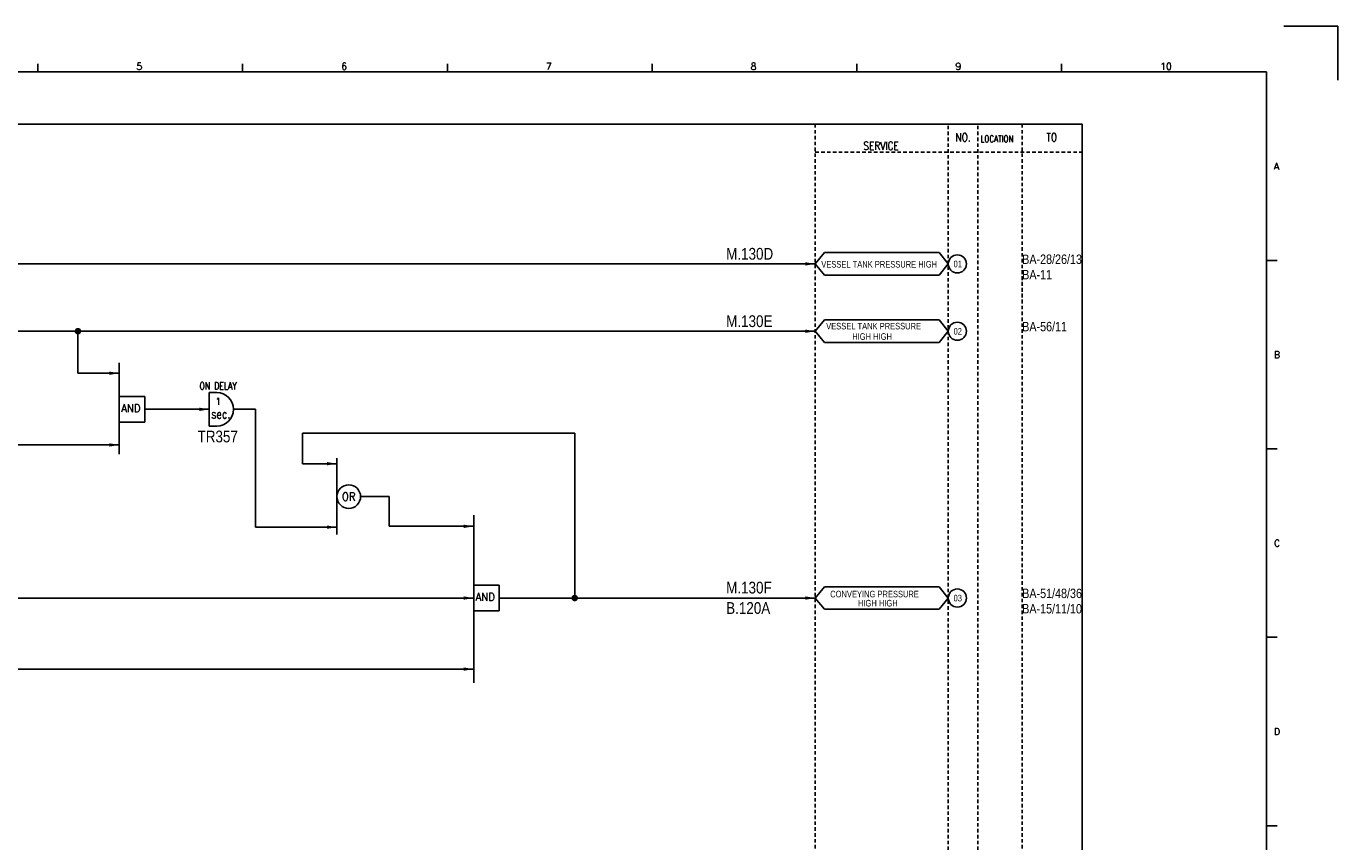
# Model space of a CAD drawing. Extents: x 1504 to 2470, y 402 to 1084.
# Tile 3 of 3: x 1911 to 2470, y 736 to 1084. Entities that reach past the tile are written whole.
import ezdxf
from ezdxf.enums import TextEntityAlignment as Align

# ---------------------------------------------------------------- set-up
doc = ezdxf.new("R2010")
doc.units = 0
doc.header["$MEASUREMENT"] = 0
doc.linetypes.add('HIDDEN', pattern=[4, 1.5, -1, 1.5])
doc.layers.get('0').update_dxf_attribs({"linetype": 'CONTINUOUS'})
doc.layers.get('DEFPOINTS').update_dxf_attribs({"linetype": 'CONTINUOUS'})
for name, color, linetype in [('CON', 4, 'CONTINUOUS'), ('DCS', 7, 'CONTINUOUS'), ('HID', 2, 'HIDDEN'), ('圖框CON', 4, 'CONTINUOUS'), ('框線', 6, 'CONTINUOUS')]:
    doc.layers.add(name, color=color, linetype=linetype)
doc.styles.add('DAYUKP', font='complex', dxfattribs={"bigfont": 'DAYUKP.SHX'})
doc.styles.add('ROMANS', font='romans', dxfattribs={"width": 0.8})
doc.styles.add('style3', font='ARIALN.TTF')

# ---------------------------------------------------------------- blocks, each defined once
blk = doc.blocks.new('LEADER')
at = {"layer": 'CON'}
blk.add_solid([(0.85, -0.57), (0.85, -1.57), (3.85, -1.07)], dxfattribs=at)
blk = doc.blocks.new('1')
at = {"layer": 'DEFPOINTS'}
blk.add_lwpolyline([(2189, 689.33), (2211.97, 689.33), (2211.97, 666.36)], dxfattribs=at)
at = {"layer": '圖框CON'}
for p, q in [((1657.78, 669.85), (1657.78, 673.29)), ((1745.08, 669.85), (1745.08, 673.29)), ((1832.37, 669.85), (1832.37, 673.29)), ((1919.66, 669.85), (1919.66, 673.29)), ((2006.95, 669.85), (2006.95, 673.29)), ((2094.24, 669.85), (2094.24, 673.29)), ((2186.14, 589.41), (2181.53, 589.41)), ((2186.14, 509.01), (2181.53, 509.01)), ((2186.14, 428.61), (2181.53, 428.61)), ((2186.14, 348.2), (2181.53, 348.2))]:
    blk.add_line(p, q, dxfattribs=at)
at = {"layer": '框線'}
for p, q in [((2181.53, 669.81), (1308.62, 669.81)), ((2181.53, 26.6), (2181.53, 669.81))]:
    blk.add_line(p, q, dxfattribs=at)
at = {"style": 'DAYUKP'}
for s, height, p in [('5', 2.87, (1699.8, 670.78)), ('6', 2.87, (1787.1, 670.78)), ('7', 2.87, (1874.39, 670.78)), ('8', 2.87, (1961.68, 670.78)), ('9', 2.87, (2048.97, 670.78)), ('10', 2.871, (2136.26, 670.78))]:
    blk.add_text(s, height=height, dxfattribs=at).set_placement(p)
for s, p in [('A', (2184.79, 629.6)), ('B', (2184.79, 549.2)), ('C', (2184.79, 468.8)), ('D', (2184.79, 388.39))]:
    blk.add_text(s, height=2.87, dxfattribs=at).set_placement(p, align=Align.MIDDLE_LEFT)

msp = doc.modelspace()

# ---------------------------------------------------------------- linework, layer by layer
at = {"layer": 'CON', "color": 6}
for p, q in [((2247.64, 983.05), (2251.54, 987.87)), ((2300.44, 987.87), (2251.54, 987.87)), ((2304.34, 983.05), (2300.44, 987.87)), ((2247.64, 983.05), (2251.54, 978.24)), ((2304.34, 983.05), (2300.44, 978.24)), ((2251.54, 978.24), (2300.44, 978.24)), ((2247.64, 954.32), (2251.54, 959.14)), ((2300.44, 959.14), (2251.54, 959.14)), ((2304.34, 954.32), (2300.44, 959.14)), ((2247.64, 954.32), (2251.54, 949.51)), ((2304.34, 954.32), (2300.44, 949.51)), ((2251.54, 949.51), (2300.44, 949.51)), ((1950.89, 940.87), (1950.89, 901.8)), ((1950.89, 915.51), (1950.89, 926.47)), ((1961.75, 926.47), (1950.89, 926.47)), ((1961.75, 915.51), (1961.75, 926.47)), ((1989.27, 928.14), (1989.27, 913.85)), ((1989.27, 928.14), (1992.44, 928.14)), ((1961.75, 915.51), (1950.89, 915.51)), ((1989.27, 913.85), (1992.44, 913.85)), ((2043.68, 900.22), (2043.68, 867.58)), ((2101.98, 875.82), (2101.98, 804.31)), ((2101.98, 835.01), (2101.98, 845.97)), ((2112.84, 845.97), (2101.98, 845.97)), ((2112.84, 835.01), (2112.84, 845.97)), ((2247.64, 840.49), (2251.54, 845.31)), ((2300.44, 845.31), (2251.54, 845.31)), ((2304.34, 840.49), (2300.44, 845.31)), ((2247.64, 840.49), (2251.54, 835.68)), ((2304.34, 840.49), (2300.44, 835.68)), ((2112.84, 835.01), (2101.98, 835.01)), ((2251.54, 835.68), (2300.44, 835.68))]:
    msp.add_line(p, q, dxfattribs=at)
at = {"layer": 'CON'}
for p, q in [((1843.52, 983.05), (2247.64, 983.05)), ((1905.62, 954.32), (2247.64, 954.32)), ((1933.27, 954.32), (1933.27, 936.4)), ((1950.89, 936.4), (1933.27, 936.4)), ((1961.75, 920.99), (1989.27, 920.99)), ((1999.59, 920.99), (2008.98, 920.99)), ((2008.98, 920.99), (2008.98, 870.73)), ((2029.01, 897.79), (2029.01, 910.75)), ((2029.01, 910.75), (2145.06, 910.75)), ((2145.06, 910.75), (2145.06, 840.49)), ((1950.89, 905.8), (1802.44, 905.8)), ((2043.68, 897.79), (2029.01, 897.79)), ((2053.76, 883.75), (2065.97, 883.75)), ((2065.97, 883.75), (2065.97, 871.09)), ((2043.68, 870.73), (2008.98, 870.73)), ((2065.97, 871.09), (2101.98, 871.09)), ((2101.98, 840.49), (1885.37, 840.49)), ((2112.84, 840.49), (2247.64, 840.49)), ((2101.98, 810.17), (1885.37, 810.17))]:
    msp.add_line(p, q, dxfattribs=at)
msp.add_lwpolyline([(1647.39, 1042.66), (2361.39, 1042.66), (2361.39, 542.86), (1647.39, 542.86)], close=True, dxfattribs=at)
at = {"layer": 'CON', "const_width": 1.4}
for points in [[(1932.57, 954.32, 1), (1933.97, 954.32, 1)], [(2144.36, 840.49, 1), (2145.76, 840.49, 1)]]:
    msp.add_lwpolyline(points, format="xyb", close=True, dxfattribs=at)
at = {"layer": 'CON'}
for centre in [(2308.2, 983.05), (2308.2, 954.32), (2308.2, 840.49)]:
    msp.add_circle(centre, 3.86, dxfattribs=at)
at = {"layer": 'CON', "color": 6}
msp.add_circle((2048.72, 883.75), 5.04, dxfattribs=at)
msp.add_arc((1992.44, 920.99), 7.14, 270, 90, dxfattribs=at)
at = {"layer": 'HID'}
for p, q in [((2247.64, 1042.66), (2247.64, 542.86)), ((2304.34, 1041.96), (2304.34, 542.86)), ((2316.94, 1041.96), (2316.94, 542.86)), ((2335.84, 1042.66), (2335.84, 542.86)), ((2247.64, 1030.76), (2361.39, 1030.76)), ((2335.84, 980.36), (2335.84, 967.76))]:
    msp.add_line(p, q, dxfattribs=at)

# ---------------------------------------------------------------- block references
msp.add_blockref('1', (258.41, 395.11))
at = {"layer": 'CON', "xscale": 1.4, "yscale": 1.4, "zscale": 1.4}
for p in [(2242.25, 984.54), (2242.25, 955.81), (1945.5, 937.9), (1983.88, 922.48), (1945.5, 907.29), (2038.29, 899.28), (2038.29, 872.22), (2096.59, 872.58), (2096.59, 841.98), (2242.25, 841.98), (2096.59, 811.66)]:
    msp.add_blockref('LEADER', p, dxfattribs=at)

# ---------------------------------------------------------------- texts
at = {"layer": 'CON', "style": 'ROMANS'}
for s, height, width, p in [('SERVICE', 3.5, 0.8, (2275.68, 1033.43)), ('NO.', 3.5, 0.8, (2310.64, 1037.06)), ('TO', 3.5, 0.8, (2348.44, 1037.06)), ('1', 3.02, 0.8, (1993.06, 924.37)), ('sec.', 3.78, 0.8, (1994.17, 918.99)), ('OR', 3.5, 0.9, (2048.72, 883.75))]:
    msp.add_text(s, height=height, dxfattribs=dict(at, width=width)).set_placement(p, align=Align.MIDDLE)
for s, height, width, p in [('LOCATION', 2.8, 0.8, (2318.08, 1034.16)), ('ON DELAY', 3.024, 0.8, (1985.1, 928.59)), ('AND', 3.5, 0.9, (1951.69, 918.68)), ('AND', 3.5, 0.9, (2102.77, 838.18))]:
    msp.add_text(s, height=height, dxfattribs=dict(at, width=width)).set_placement(p, align=Align.BOTTOM_LEFT)
at = {"layer": 'CON', "style": 'style3'}
for s, p in [('VESSEL TANK PRESSURE HIGH', (2250.19, 980.63)), ('01', (2306.59, 980.77)), ('VESSEL TANK PRESSURE ', (2252.27, 954.24)), (' HIGH HIGH', (2262.49, 949.81)), ('02', (2306.59, 952.04)), ('CONVEYING PRESSURE ', (2254, 839.94)), ('HIGH HIGH', (2265.83, 836.05)), ('03', (2306.59, 838.21))]:
    msp.add_text(s, height=2.8, dxfattribs=at).set_placement(p, align=Align.BOTTOM_LEFT)
for s, p in [('BA-28/26/13', (2335.84, 983.03)), ('BA-11', (2335.84, 976.48)), ('BA-56/11', (2335.84, 954.3)), ('BA-51/48/36', (2335.84, 840.47)), ('BA-15/11/10', (2335.84, 833.92))]:
    msp.add_text(s, height=4, dxfattribs=at).set_placement(p)
at = {"layer": 'DCS', "linetype": 'ByBlock', "style": 'style3'}
for s, p in [('M.130D', (2209.63, 984.84)), ('M.130E', (2209.63, 956.1)), ('TR357', (1984.26, 906.9)), ('M.130F', (2209.63, 842.43)), ('B.120A', (2209.63, 833.72))]:
    msp.add_text(s, height=5, dxfattribs=at).set_placement(p)

doc.saveas('drawing.dxf')
